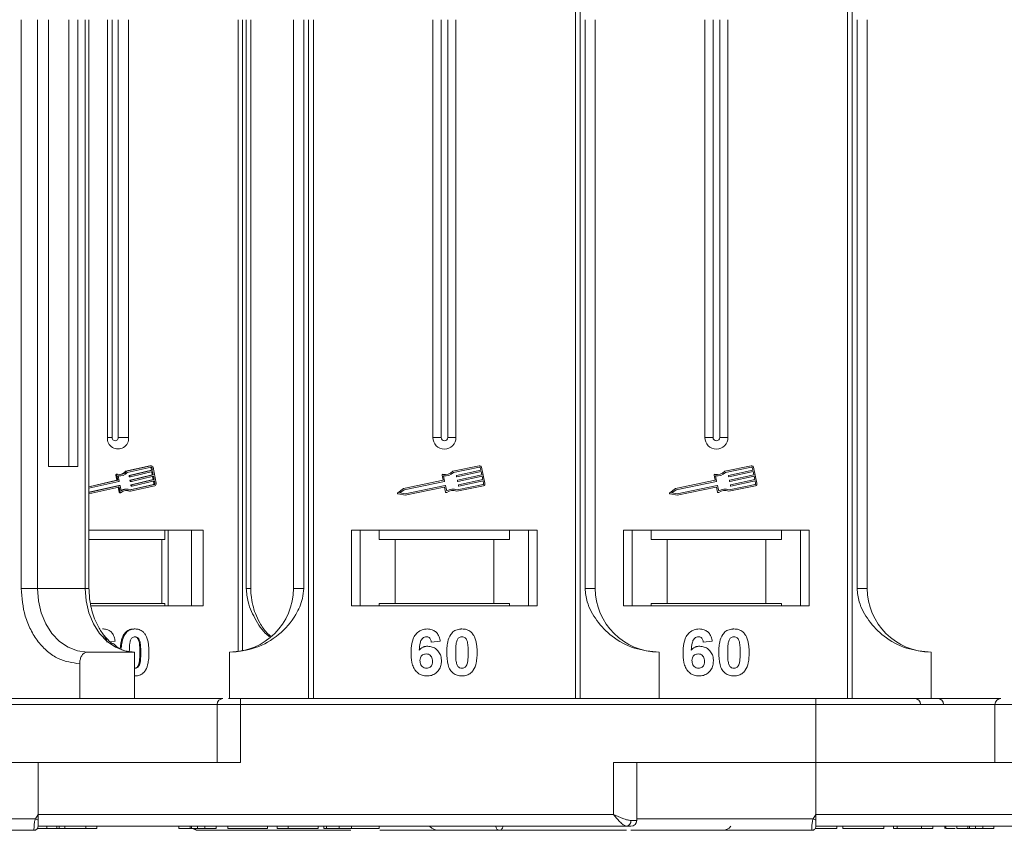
# Model space of a CAD drawing. Header units: millimetres. Extents: x 506 to 1981, y 649 to 1682.
# Tile 7 of 86: x 1077 to 1162, y 885 to 955. Entities that reach past the tile are written whole.
import ezdxf

# ---------------------------------------------------------------- set-up
doc = ezdxf.new("R2010")
doc.units = ezdxf.units.MM

msp = doc.modelspace()

# ---------------------------------------------------------------- linework, layer by layer
at = {"color": 7, "linetype": 'Continuous', "lineweight": 15}
for p, q in [((1124.95, 1013.119), (1124.95, 954.619)), ((1125.369, 954.619), (1125.369, 1013.119)), ((1148.38, 1013.119), (1148.38, 954.619)), ((1148.799, 954.619), (1148.799, 1013.119)), ((1077.205, 954.619), (1077.205, 905.619)), ((1078.612, 905.619), (1078.612, 954.619)), ((1079.558, 954.619), (1079.558, 916.119)), ((1081.304, 916.119), (1081.304, 954.619)), ((1082.081, 916.119), (1082.081, 954.619)), ((1082.711, 954.619), (1082.711, 905.619)), ((1083.047, 905.619), (1083.047, 954.619)), ((1084.633, 954.619), (1084.633, 918.619)), ((1085.048, 954.619), (1085.048, 918.619)), ((1085.571, 918.619), (1085.571, 954.619)), ((1086.466, 918.619), (1086.466, 954.619)), ((1095.894, 954.619), (1095.894, 900.168)), ((1096.26, 900.23), (1096.26, 954.619)), ((1096.598, 954.619), (1096.598, 905.619)), ((1096.987, 905.619), (1096.987, 954.619)), ((1100.662, 954.619), (1100.662, 905.619)), ((1101.547, 905.619), (1101.547, 954.619)), ((1101.955, 954.619), (1101.955, 896.119)), ((1102.374, 896.119), (1102.374, 954.619)), ((1112.662, 954.619), (1112.662, 918.619)), ((1113.377, 954.619), (1113.377, 918.619)), ((1113.947, 918.619), (1113.947, 954.619)), ((1114.662, 918.619), (1114.662, 954.619)), ((1124.95, 954.619), (1124.95, 896.119)), ((1125.369, 896.119), (1125.369, 954.619)), ((1125.777, 954.619), (1125.777, 905.619)), ((1126.662, 905.619), (1126.662, 954.619)), ((1136.091, 954.619), (1136.091, 918.619)), ((1136.806, 954.619), (1136.806, 918.619)), ((1137.376, 918.619), (1137.376, 954.619)), ((1138.091, 918.619), (1138.091, 954.619)), ((1148.38, 954.619), (1148.38, 896.119)), ((1148.799, 896.119), (1148.799, 954.619)), ((1149.206, 954.619), (1149.206, 905.619)), ((1150.091, 905.619), (1150.091, 954.619)), ((1085.048, 918.619), (1084.633, 918.619)), ((1086.466, 918.619), (1085.571, 918.619)), ((1113.377, 918.619), (1112.662, 918.619)), ((1114.662, 918.619), (1113.947, 918.619)), ((1136.806, 918.619), (1136.091, 918.619)), ((1138.091, 918.619), (1137.376, 918.619)), ((1079.558, 916.119), (1082.081, 916.119)), ((1088.295, 916.186), (1086.208, 915.704)), ((1088.376, 916.186), (1086.288, 915.704)), ((1088.398, 916.071), (1086.343, 915.597)), ((1088.295, 916.186), (1088.376, 916.186)), ((1088.409, 916.189), (1088.329, 916.189)), ((1088.381, 916.025), (1088.426, 915.796)), ((1088.462, 916.025), (1088.381, 916.025)), ((1088.506, 915.796), (1088.462, 916.025)), ((1088.834, 914.671), (1088.567, 916.05)), ((1116.658, 916.186), (1114.38, 915.704)), ((1116.683, 916.071), (1114.44, 915.597)), ((1116.801, 915.796), (1116.752, 916.025)), ((1117.158, 914.671), (1116.867, 916.05)), ((1140.088, 916.186), (1137.809, 915.704)), ((1140.112, 916.071), (1137.869, 915.597)), ((1140.23, 915.796), (1140.182, 916.025)), ((1140.588, 914.671), (1140.297, 916.05)), ((1085.362, 915.373), (1085.448, 914.929)), ((1085.362, 915.373), (1085.442, 915.373)), ((1085.495, 915.444), (1085.415, 915.444)), ((1085.442, 915.373), (1085.529, 914.929)), ((1085.565, 915.311), (1085.65, 914.867)), ((1085.616, 915.301), (1085.696, 915.301)), ((1086.208, 915.704), (1086.288, 915.704)), ((1086.497, 915.321), (1086.508, 915.263)), ((1086.497, 915.321), (1086.577, 915.321)), ((1086.588, 915.263), (1086.508, 915.263)), ((1088.426, 915.796), (1086.518, 915.356)), ((1086.518, 915.356), (1086.598, 915.356)), ((1086.534, 915.24), (1086.614, 915.24)), ((1086.588, 915.263), (1086.577, 915.321)), ((1088.504, 915.393), (1086.595, 914.953)), ((1086.598, 915.356), (1088.506, 915.796)), ((1088.528, 915.681), (1086.62, 915.241)), ((1086.676, 914.953), (1088.584, 915.393)), ((1088.606, 915.278), (1086.698, 914.838)), ((1088.426, 915.796), (1088.506, 915.796)), ((1088.452, 915.663), (1088.504, 915.393)), ((1088.504, 915.393), (1088.584, 915.393)), ((1088.584, 915.393), (1088.528, 915.681)), ((1088.53, 915.261), (1088.582, 914.991)), ((1088.662, 914.991), (1088.606, 915.278)), ((1113.458, 915.373), (1113.551, 914.929)), ((1113.591, 915.311), (1113.685, 914.867)), ((1114.708, 915.263), (1114.696, 915.321)), ((1114.718, 915.356), (1116.801, 915.796)), ((1116.825, 915.681), (1114.742, 915.241)), ((1114.803, 914.953), (1116.886, 915.393)), ((1116.91, 915.278), (1114.827, 914.838)), ((1116.886, 915.393), (1116.825, 915.681)), ((1116.971, 914.991), (1116.91, 915.278)), ((1136.887, 915.373), (1136.981, 914.929)), ((1137.02, 915.311), (1137.114, 914.867)), ((1138.137, 915.263), (1138.125, 915.321)), ((1138.148, 915.356), (1140.23, 915.796)), ((1140.255, 915.681), (1138.172, 915.241)), ((1138.233, 914.953), (1140.315, 915.393)), ((1140.34, 915.278), (1138.257, 914.838)), ((1140.315, 915.393), (1140.255, 915.681)), ((1140.4, 914.991), (1140.34, 915.278)), ((1085.448, 914.929), (1083.047, 914.375)), ((1085.529, 914.929), (1083.047, 914.357)), ((1085.63, 914.832), (1083.047, 914.237)), ((1083.047, 913.877), (1085.696, 914.488)), ((1085.616, 914.488), (1083.047, 913.895)), ((1083.047, 913.757), (1085.613, 914.348)), ((1085.448, 914.929), (1085.529, 914.929)), ((1085.565, 914.326), (1085.646, 913.91)), ((1085.565, 914.326), (1085.645, 914.326)), ((1085.616, 914.488), (1085.696, 914.488)), ((1085.702, 914.488), (1085.622, 914.488)), ((1085.645, 914.326), (1085.726, 913.91)), ((1085.728, 914.465), (1085.814, 914.021)), ((1086.575, 914.919), (1086.586, 914.861)), ((1086.575, 914.919), (1086.655, 914.919)), ((1086.586, 914.861), (1086.666, 914.861)), ((1086.595, 914.953), (1086.676, 914.953)), ((1088.607, 914.577), (1086.603, 914.115)), ((1086.612, 914.838), (1086.692, 914.838)), ((1086.621, 913.981), (1088.709, 914.462)), ((1086.632, 914.103), (1088.687, 914.577)), ((1086.653, 914.516), (1086.664, 914.459)), ((1086.653, 914.516), (1086.733, 914.516)), ((1086.666, 914.861), (1086.655, 914.919)), ((1086.664, 914.459), (1086.744, 914.459)), ((1088.582, 914.991), (1086.673, 914.551)), ((1086.673, 914.551), (1086.753, 914.551)), ((1086.69, 914.436), (1086.77, 914.436)), ((1086.744, 914.459), (1086.733, 914.516)), ((1086.753, 914.551), (1088.662, 914.991)), ((1088.684, 914.876), (1086.776, 914.436)), ((1088.582, 914.991), (1088.662, 914.991)), ((1088.607, 914.859), (1088.648, 914.646)), ((1088.687, 914.577), (1088.607, 914.577)), ((1088.648, 914.646), (1088.729, 914.646)), ((1088.729, 914.646), (1088.684, 914.876)), ((1113.551, 914.929), (1110.153, 914.211)), ((1113.662, 914.832), (1110.201, 914.101)), ((1110.273, 913.756), (1113.735, 914.488)), ((1110.274, 913.636), (1113.644, 914.348)), ((1113.679, 914.326), (1113.767, 913.91)), ((1113.77, 914.465), (1113.863, 914.021)), ((1114.744, 913.981), (1117.023, 914.462)), ((1114.756, 914.103), (1116.998, 914.577)), ((1114.793, 914.861), (1114.781, 914.919)), ((1114.878, 914.459), (1114.866, 914.516)), ((1114.888, 914.551), (1116.971, 914.991)), ((1116.995, 914.876), (1114.912, 914.436)), ((1117.044, 914.646), (1116.995, 914.876)), ((1136.981, 914.929), (1133.582, 914.211)), ((1137.091, 914.832), (1133.63, 914.101)), ((1133.703, 913.756), (1137.164, 914.488)), ((1133.704, 913.636), (1137.074, 914.348)), ((1137.108, 914.326), (1137.196, 913.91)), ((1137.199, 914.465), (1137.293, 914.021)), ((1138.173, 913.981), (1140.452, 914.462)), ((1138.185, 914.103), (1140.428, 914.577)), ((1138.222, 914.861), (1138.21, 914.919)), ((1138.307, 914.459), (1138.295, 914.516)), ((1138.318, 914.551), (1140.4, 914.991)), ((1140.424, 914.876), (1138.342, 914.436)), ((1140.473, 914.646), (1140.424, 914.876)), ((1085.726, 913.91), (1085.646, 913.91)), ((1085.698, 913.863), (1085.778, 913.863)), ((1086.297, 914.173), (1086.217, 914.173)), ((1086.541, 913.981), (1086.621, 913.981)), ((1110.153, 914.211), (1109.651, 913.86)), ((1109.673, 913.754), (1110.274, 913.636)), ((1110.201, 914.101), (1109.831, 913.843)), ((1109.831, 913.843), (1110.273, 913.756)), ((1133.582, 914.211), (1133.08, 913.86)), ((1133.103, 913.754), (1133.704, 913.636)), ((1133.63, 914.101), (1133.261, 913.843)), ((1133.261, 913.843), (1133.703, 913.756)), ((1092.881, 910.619), (1083.047, 910.619)), ((1089.573, 909.819), (1089.573, 910.619)), ((1089.871, 910.619), (1089.871, 904.119)), ((1091.88, 904.119), (1091.88, 910.619)), ((1092.881, 904.119), (1092.881, 910.619)), ((1121.662, 910.619), (1105.662, 910.619)), ((1105.662, 910.619), (1105.662, 904.119)), ((1106.412, 904.119), (1106.412, 910.619)), ((1108.048, 910.619), (1108.048, 909.819)), ((1119.276, 909.819), (1119.276, 910.619)), ((1120.912, 910.619), (1120.912, 904.119)), ((1121.662, 904.119), (1121.662, 910.619)), ((1145.091, 910.619), (1129.091, 910.619)), ((1129.091, 910.619), (1129.091, 904.119)), ((1129.841, 904.119), (1129.841, 910.619)), ((1131.478, 910.619), (1131.478, 909.819)), ((1142.705, 909.819), (1142.705, 910.619)), ((1144.341, 910.619), (1144.341, 904.119)), ((1145.091, 904.119), (1145.091, 910.619)), ((1083.047, 909.819), (1089.324, 909.819)), ((1089.324, 904.319), (1089.324, 909.819)), ((1089.324, 909.819), (1089.573, 909.819)), ((1108.048, 909.819), (1109.412, 909.819)), ((1109.412, 909.819), (1109.412, 904.319)), ((1109.412, 909.819), (1117.912, 909.819)), ((1117.912, 904.319), (1117.912, 909.819)), ((1117.912, 909.819), (1119.276, 909.819)), ((1131.478, 909.819), (1132.841, 909.819)), ((1132.841, 909.819), (1132.841, 904.319)), ((1132.841, 909.819), (1141.341, 909.819)), ((1141.341, 904.319), (1141.341, 909.819)), ((1141.341, 909.819), (1142.705, 909.819)), ((1077.205, 905.619), (1078.612, 905.619)), ((1078.612, 905.619), (1082.711, 905.619)), ((1082.711, 905.619), (1083.047, 905.619)), ((1096.598, 905.619), (1096.987, 905.619)), ((1100.662, 905.619), (1101.547, 905.619)), ((1125.777, 905.619), (1126.662, 905.619)), ((1149.206, 905.619), (1150.091, 905.619)), ((1083.166, 904.319), (1089.324, 904.319)), ((1083.209, 904.119), (1092.881, 904.119)), ((1089.573, 904.319), (1089.324, 904.319)), ((1089.573, 904.319), (1089.573, 904.119)), ((1105.662, 904.119), (1121.662, 904.119)), ((1109.412, 904.319), (1108.048, 904.319)), ((1108.048, 904.119), (1108.048, 904.319)), ((1109.412, 904.319), (1117.912, 904.319)), ((1119.276, 904.319), (1117.912, 904.319)), ((1119.276, 904.319), (1119.276, 904.119)), ((1129.091, 904.119), (1145.091, 904.119)), ((1132.841, 904.319), (1131.478, 904.319)), ((1131.478, 904.119), (1131.478, 904.319)), ((1132.841, 904.319), (1141.341, 904.319)), ((1142.705, 904.319), (1141.341, 904.319)), ((1142.705, 904.319), (1142.705, 904.119)), ((1084.295, 902.119), (1084.215, 902.119)), ((1086.18, 901.713), (1086.1, 901.713)), ((1087.016, 902.119), (1086.936, 902.119)), ((1085.301, 901.075), (1084.876, 901.024)), ((1113.303, 901.075), (1112.534, 900.991)), ((1136.732, 901.075), (1135.963, 900.991)), ((1082.88, 900.119), (1086.979, 900.119)), ((1086.979, 896.119), (1086.979, 900.119)), ((1087.509, 900.092), (1087.429, 900.092)), ((1095.162, 896.119), (1095.162, 900.119)), ((1132.162, 900.119), (1132.162, 896.119)), ((1155.591, 900.119), (1155.591, 896.119)), ((1082.249, 899.119), (1082.249, 896.119)), ((1087.431, 899.127), (1087.351, 899.127)), ((1087.016, 898.068), (1086.979, 898.068)), ((1096.09, 895.619), (1096.09, 896.119)), ((1145.662, 896.119), (1096.09, 896.119)), ((1145.662, 895.619), (1145.662, 896.119)), ((1057.534, 895.619), (1094.09, 895.619)), ((1094.09, 895.619), (1094.09, 890.619)), ((1094.09, 895.619), (1096.09, 895.619)), ((1096.09, 890.619), (1096.09, 895.619)), ((1096.09, 895.619), (1145.662, 895.619)), ((1145.662, 895.619), (1145.662, 890.619)), ((1145.662, 895.619), (1161.09, 895.619)), ((1161.09, 895.619), (1161.09, 890.619)), ((1161.09, 895.619), (1163.09, 895.619)), ((1057.534, 890.619), (1078.662, 890.619)), ((1078.662, 886.119), (1078.662, 890.619)), ((1078.662, 890.619), (1096.09, 890.619)), ((1145.662, 890.619), (1128.234, 890.619)), ((1128.234, 890.619), (1128.234, 886.119)), ((1130.234, 885.619), (1130.234, 890.619)), ((1145.662, 886.119), (1145.662, 890.619)), ((1145.662, 890.619), (1163.09, 890.619)), ((1047.27, 885.769), (1078.428, 885.769)), ((1078.428, 885.769), (1078.662, 886.119)), ((1128.234, 886.119), (1078.662, 886.119)), ((1129.724, 885.619), (1130.234, 885.619)), ((1130.234, 885.769), (1145.428, 885.769)), ((1145.428, 885.769), (1145.662, 886.119)), ((1195.234, 886.119), (1145.662, 886.119)), ((1078.312, 884.769), (1078.312, 884.769)), ((1078.599, 884.919), (1079.411, 884.919)), ((1078.662, 885.121), (1078.662, 885.119)), ((1078.662, 885.119), (1103.29, 885.119)), ((1083.618, 885.119), (1078.662, 885.119)), ((1078.662, 885.119), (1129.352, 885.119)), ((1079.411, 884.919), (1079.411, 885.119)), ((1079.411, 884.919), (1080.292, 884.919)), ((1080.292, 885.119), (1080.292, 884.919)), ((1080.292, 884.919), (1080.492, 884.919)), ((1080.492, 885.119), (1080.492, 884.919)), ((1080.973, 885.119), (1080.973, 884.919)), ((1082.779, 885.119), (1082.779, 884.919)), ((1083.73, 884.919), (1083.73, 885.119)), ((1090.79, 885.119), (1090.79, 884.919)), ((1091.752, 884.919), (1090.79, 884.919)), ((1091.752, 885.119), (1091.752, 884.919)), ((1091.882, 885.119), (1091.882, 884.919)), ((1092.397, 885.119), (1092.397, 884.919)), ((1092.402, 884.769), (1092.4, 884.769)), ((1105.591, 884.769), (1092.402, 884.769)), ((1093.034, 885.119), (1093.034, 884.919)), ((1093.034, 884.919), (1093.995, 884.919)), ((1093.995, 885.119), (1095.021, 885.119)), ((1093.995, 885.119), (1093.995, 884.919)), ((1095.021, 885.119), (1095.021, 884.919)), ((1095.021, 884.919), (1098.418, 884.919)), ((1098.418, 885.119), (1098.418, 884.919)), ((1099.252, 885.119), (1099.252, 884.919)), ((1099.252, 884.919), (1100.213, 884.919)), ((1100.213, 885.119), (1100.213, 884.919)), ((1100.213, 884.919), (1102.777, 884.919)), ((1102.777, 885.119), (1102.777, 884.919)), ((1103.29, 885.119), (1103.29, 884.919)), ((1103.514, 885.119), (1103.514, 884.919)), ((1104.601, 885.119), (1104.601, 884.919)), ((1105.655, 885.119), (1105.655, 884.919)), ((1108.034, 885.119), (1112.402, 885.119)), ((1108.034, 885.119), (1111.026, 885.119)), ((1108.034, 885.119), (1108.034, 884.919)), ((1112.987, 884.769), (1108.098, 884.769)), ((1145.312, 884.769), (1145.312, 884.769)), ((1145.662, 885.121), (1145.662, 885.119)), ((1145.662, 885.119), (1170.29, 885.119)), ((1145.662, 885.119), (1196.352, 885.119)), ((1147.463, 885.119), (1147.463, 884.919)), ((1147.976, 884.919), (1147.976, 885.119)), ((1147.976, 884.919), (1151.502, 884.919)), ((1151.502, 885.119), (1151.502, 884.919)), ((1152.335, 885.119), (1152.335, 884.919)), ((1152.335, 884.919), (1152.656, 884.919)), ((1152.656, 885.119), (1152.656, 884.919)), ((1152.656, 884.919), (1154.771, 884.919)), ((1154.771, 884.919), (1154.771, 885.119)), ((1154.771, 884.919), (1155.732, 884.919)), ((1155.732, 885.119), (1155.732, 884.919)), ((1156.758, 885.119), (1156.758, 884.919)), ((1156.867, 885.119), (1156.867, 884.919)), ((1157.79, 885.119), (1157.79, 884.919)), ((1158.752, 884.919), (1157.79, 884.919)), ((1158.752, 885.119), (1158.752, 884.919)), ((1158.882, 885.119), (1158.882, 884.919)), ((1159.297, 884.919), (1159.502, 884.919)), ((1159.397, 885.119), (1159.397, 884.919)), ((1160.034, 885.119), (1160.034, 884.919)), ((1160.034, 884.919), (1160.995, 884.919)), ((1160.995, 885.119), (1160.995, 884.919))]:
    msp.add_line(p, q, dxfattribs=at)
at = {"color": 7, "linetype": 'Continuous', "lineweight": 15, "flags": 128}
for points in [[(1088.329, 916.189), (1088.327, 916.189), (1088.295, 916.186)], [(1085.566, 915.302), (1085.59, 915.301), (1085.616, 915.301)], [(1085.622, 914.488), (1085.622, 914.488), (1085.616, 914.488)], [(1082.88, 900.119), (1082.047, 900.225), (1081.247, 900.538), (1080.509, 901.046), (1079.862, 901.73), (1079.331, 902.563), (1078.937, 903.514), (1078.694, 904.546), (1078.612, 905.619)], [(1082.711, 905.619), (1082.793, 904.546), (1083.036, 903.514), (1083.431, 902.563), (1083.961, 901.73), (1084.608, 901.046), (1085.346, 900.538), (1086.147, 900.225), (1086.979, 900.119)]]:
    msp.add_lwpolyline(points, dxfattribs=at)
at = {"color": 7, "linetype": 'Continuous', "lineweight": 15}
for centre, radius, start, end in [((1085.55, 918.554), 0.919, 175.9743, 4.0257), ((1085.309, 918.601), 0.262, 175.9743, 4.0257), ((1113.662, 918.619), 1, 180, 0), ((1113.662, 918.619), 0.285, 180, 0), ((1137.091, 918.619), 1, 180, 0), ((1137.091, 918.619), 0.285, 180, 0), ((1088.323, 916.015), 0.0591, 10.3902, 52.74216), ((1088.406, 916.026), 0.162, 8.32416, 100.8818), ((1088.408, 916.018), 0.0541, 8.32416, 100.8818), ((1116.695, 916.013), 0.176, 11.9297, 101.9297), ((1116.695, 916.013), 0.0587, 11.9297, 101.9297), ((1140.124, 916.013), 0.176, 11.9297, 101.9297), ((1140.124, 916.013), 0.0587, 11.9297, 101.9297), ((1085.418, 915.387), 0.0572, 92.84729, 193.92895), ((1085.497, 915.388), 0.0562, 78.9022, 194.44444), ((1085.694, 916.18), 0.76, 255.78244, 321.29256), ((1085.693, 916.165), 0.863, 261.47043, 318.84219), ((1085.606, 916.193), 0.775, 273.67907, 320.9117), ((1086.525, 915.327), 0.0294, 105.60851, 192.74305), ((1086.535, 915.267), 0.0274, 188.63445, 268.36057), ((1086.606, 915.327), 0.0294, 105.60851, 192.74305), ((1086.615, 915.267), 0.0271, 188.32416, 280.8818), ((1113.515, 915.386), 0.0587, 76.41469, 191.9297), ((1113.734, 916.291), 0.873, 256.41469, 317.74736), ((1113.734, 916.291), 0.99, 261.69305, 315.48899), ((1114.724, 915.327), 0.0294, 101.9297, 191.9297), ((1114.736, 915.269), 0.0294, 191.9297, 281.9297), ((1136.945, 915.386), 0.0587, 76.41469, 191.9297), ((1137.163, 916.291), 0.873, 256.41469, 317.74736), ((1137.163, 916.291), 0.99, 261.69305, 315.48899), ((1138.154, 915.327), 0.0294, 101.9297, 191.9297), ((1138.166, 915.269), 0.0294, 191.9297, 281.9297), ((1085.535, 914.32), 0.0306, 10.77909, 32.19325), ((1085.619, 914.322), 0.0271, 8.32416, 100.8818), ((1085.622, 914.861), 0.0294, 285.60851, 12.74305), ((1085.702, 914.461), 0.0271, 8.32416, 100.8818), ((1086.603, 914.925), 0.0294, 105.60851, 192.74305), ((1086.613, 914.865), 0.0274, 188.63445, 268.36057), ((1086.681, 914.523), 0.0294, 105.60851, 192.74305), ((1086.683, 914.925), 0.0294, 105.60851, 192.74305), ((1086.691, 914.463), 0.0274, 188.63445, 268.36057), ((1086.693, 914.865), 0.0271, 188.32416, 280.8818), ((1086.761, 914.523), 0.0294, 105.60851, 192.74305), ((1086.771, 914.463), 0.0271, 188.32416, 280.8818), ((1088.591, 914.634), 0.0588, 285.60851, 12.74305), ((1088.671, 914.634), 0.0588, 285.60851, 12.74305), ((1088.662, 914.632), 0.176, 285.60851, 12.74305), ((1113.65, 914.32), 0.0294, 11.9297, 101.9297), ((1113.656, 914.861), 0.0294, 281.9297, 11.9297), ((1113.741, 914.459), 0.0294, 11.9297, 101.9297), ((1114.809, 914.925), 0.0294, 101.9297, 191.9297), ((1114.821, 914.867), 0.0294, 191.9297, 281.9297), ((1114.894, 914.522), 0.0294, 101.9297, 191.9297), ((1114.906, 914.465), 0.0294, 191.9297, 281.9297), ((1116.986, 914.634), 0.0587, 281.9297, 11.9297), ((1116.986, 914.634), 0.176, 281.9297, 11.9297), ((1137.08, 914.32), 0.0294, 11.9297, 101.9297), ((1137.085, 914.861), 0.0294, 281.9297, 11.9297), ((1137.17, 914.459), 0.0294, 11.9297, 101.9297), ((1138.239, 914.925), 0.0294, 101.9297, 191.9297), ((1138.251, 914.867), 0.0294, 191.9297, 281.9297), ((1138.324, 914.522), 0.0294, 101.9297, 191.9297), ((1138.336, 914.465), 0.0294, 191.9297, 281.9297), ((1140.416, 914.634), 0.0587, 281.9297, 11.9297), ((1140.416, 914.634), 0.176, 281.9297, 11.9297), ((1085.7, 913.918), 0.055, 188.75058, 268.24443), ((1085.778, 913.917), 0.0528, 187.30514, 308.70232), ((1086.22, 913.324), 0.849, 90.15732, 119.17631), ((1086.297, 913.308), 0.747, 64.22467, 130.55629), ((1086.297, 913.329), 0.843, 66.58618, 124.90611), ((1086.216, 913.311), 0.745, 64.0967, 86.80338), ((1109.684, 913.812), 0.0587, 124.95116, 258.90824), ((1113.824, 913.922), 0.0587, 191.9297, 307.44471), ((1114.391, 913.183), 0.873, 66.11204, 127.44471), ((1114.391, 913.183), 0.99, 68.37041, 122.16635), ((1133.114, 913.812), 0.0587, 124.95116, 258.90824), ((1137.254, 913.922), 0.0587, 191.9297, 307.44471), ((1137.82, 913.183), 0.873, 66.11204, 127.44471), ((1137.82, 913.183), 0.99, 68.37041, 122.16635), ((1095.162, 905.619), 5.5, 270, 0), ((1132.162, 905.619), 5.5, 180, 270), ((1155.591, 905.619), 5.5, 180, 270), ((1094.59, 895.619), 0.5, 90, 180), ((1154.18, 895.619), 0.5, 0, 90), ((1156.163, 895.619), 0.5, 0, 90), ((1161.59, 895.619), 0.5, 90, 180), ((1114.206, 952.696), 75.89, 241.87179, 242.07191), ((1129.277, 885.563), 0.451, 279.5202, 7.08135), ((1129.734, 885.619), 0.5, 270, 0), ((1181.206, 952.696), 75.89, 241.87179, 242.07191), ((1078.312, 885.119), 0.35, 269.99809, 359.99965), ((1092.405, 885.083), 0.314, 212.2896, 269.08367), ((1092.407, 885.084), 0.315, 212.33222, 269.07037), ((1113.162, 885.769), 1, 221.2946, 270), ((1118.438, 885.105), 0.336, 177.61012, 267.39185), ((1118.439, 885.105), 0.337, 177.69097, 267.38556), ((1137.591, 885.769), 1, 270, 319.04573), ((1145.312, 885.119), 0.35, 269.99809, 359.99965)]:
    msp.add_arc(centre, radius, start, end, dxfattribs=at)
for points, knots in [([(1077.205, 905.619), (1077.272, 904.801), (1077.376, 903.543), (1078.005, 902.03), (1078.656, 900.989), (1079.464, 900.15), (1080.639, 899.339), (1081.615, 899.206), (1082.249, 899.119)], [0, 0, 0, 0, 0.239457, 0.368361, 0.5, 0.631639, 0.760543, 1, 1, 1, 1]), ([(1085.083, 900.835), (1084.893, 900.994), (1084.489, 901.332), (1083.96, 902.073), (1083.555, 902.886), (1083.29, 903.688), (1083.094, 904.567), (1083.065, 905.221), (1083.047, 905.619)], [0, 0, 0, 0, 0.165051, 0.350481, 0.534649, 0.668648, 0.798518, 1, 1, 1, 1]), ([(1095.162, 900.119), (1095.922, 900.195), (1097.442, 900.348), (1099.464, 901.538), (1100.796, 903.088), (1101.456, 904.533), (1101.523, 905.325), (1101.547, 905.619)], [0, 0, 0, 0, 0.249096, 0.498243, 0.745205, 0.90541, 1, 1, 1, 1]), ([(1096.598, 905.619), (1096.634, 905.227), (1096.724, 904.224), (1097.429, 902.813), (1098.108, 901.772), (1098.599, 901.462), (1098.633, 901.441)], [0, 0, 0, 0, 0.232985, 0.595421, 0.971995, 1, 1, 1, 1]), ([(1098.703, 901.486), (1098.591, 901.585), (1098.222, 901.909), (1097.775, 902.591), (1097.383, 903.403), (1097.134, 904.21), (1097.006, 904.938), (1096.993, 905.427), (1096.987, 905.619)], [0, 0, 0, 0, 0.102839, 0.337981, 0.531882, 0.690178, 0.878204, 1, 1, 1, 1]), ([(1125.777, 905.619), (1125.82, 905.228), (1125.931, 904.23), (1126.755, 902.775), (1128.125, 901.363), (1129.99, 900.326), (1131.441, 900.188), (1132.162, 900.119)], [0, 0, 0, 0, 0.1257134, 0.3212757, 0.5244662, 0.763484, 1, 1, 1, 1]), ([(1149.206, 905.619), (1149.25, 905.228), (1149.361, 904.23), (1150.184, 902.775), (1151.554, 901.363), (1153.42, 900.326), (1154.87, 900.188), (1155.591, 900.119)], [0, 0, 0, 0, 0.125713, 0.321276, 0.524466, 0.763484, 1, 1, 1, 1]), ([(1084.295, 902.119), (1084.419, 902.108), (1084.645, 902.089), (1084.931, 901.905), (1085.152, 901.628), (1085.258, 901.331), (1085.291, 901.132), (1085.301, 901.075)], [0, 0, 0, 0, 0.242691, 0.439002, 0.635006, 0.895059, 1, 1, 1, 1]), ([(1086.1, 901.713), (1086.064, 901.658), (1085.992, 901.549), (1085.891, 901.314), (1085.81, 901.009), (1085.764, 900.702), (1085.753, 900.515), (1085.749, 900.453)], [0, 0, 0, 0, 0.150029, 0.302991, 0.579004, 0.861296, 1, 1, 1, 1]), ([(1085.828, 900.432), (1085.829, 900.454), (1085.834, 900.646), (1085.893, 901.064), (1086.02, 901.484), (1086.164, 901.69), (1086.18, 901.713)], [0, 0, 0, 0, 0.050119, 0.425699, 0.936579, 1, 1, 1, 1]), ([(1086.936, 902.119), (1086.875, 902.117), (1086.751, 902.112), (1086.57, 902.069), (1086.396, 901.991), (1086.263, 901.894), (1086.166, 901.797), (1086.122, 901.741), (1086.1, 901.713)], [0, 0, 0, 0, 0.193601, 0.390515, 0.584816, 0.786672, 0.892788, 1, 1, 1, 1]), ([(1086.18, 901.713), (1086.221, 901.763), (1086.304, 901.865), (1086.458, 901.98), (1086.631, 902.063), (1086.786, 902.101), (1086.916, 902.116), (1086.983, 902.118), (1087.016, 902.119)], [0, 0, 0, 0, 0.193776, 0.3936, 0.587864, 0.788908, 0.894169, 1, 1, 1, 1]), ([(1087.016, 902.119), (1087.077, 902.117), (1087.201, 902.112), (1087.382, 902.068), (1087.557, 901.991), (1087.689, 901.892), (1087.787, 901.794), (1087.832, 901.737), (1087.855, 901.708)], [0, 0, 0, 0, 0.192627, 0.388684, 0.582013, 0.783201, 0.891038, 1, 1, 1, 1]), ([(1087.855, 901.708), (1087.891, 901.654), (1087.963, 901.544), (1088.06, 901.312), (1088.142, 901.017), (1088.188, 900.686), (1088.211, 900.376), (1088.213, 900.187), (1088.214, 900.092)], [0, 0, 0, 0, 0.118432, 0.239329, 0.449434, 0.664178, 0.83182, 1, 1, 1, 1]), ([(1110.79, 900.065), (1110.793, 900.198), (1110.802, 900.6), (1110.892, 901.156), (1111.171, 901.664), (1111.517, 901.967), (1111.887, 902.105), (1112.121, 902.115), (1112.205, 902.119)], [0, 0, 0, 0, 0.142337, 0.429127, 0.589943, 0.751205, 0.909895, 1, 1, 1, 1]), ([(1112.205, 902.119), (1112.341, 902.108), (1112.587, 902.089), (1112.9, 901.905), (1113.141, 901.628), (1113.257, 901.331), (1113.293, 901.132), (1113.303, 901.075)], [0, 0, 0, 0, 0.242691, 0.439002, 0.635006, 0.895059, 1, 1, 1, 1]), ([(1113.867, 900.1), (1113.869, 900.233), (1113.874, 900.536), (1113.947, 901.064), (1114.088, 901.484), (1114.246, 901.69), (1114.263, 901.713)], [0, 0, 0, 0, 0.237381, 0.538918, 0.949082, 1, 1, 1, 1]), ([(1114.263, 901.713), (1114.307, 901.763), (1114.397, 901.865), (1114.566, 901.98), (1114.755, 902.063), (1114.924, 902.101), (1115.066, 902.116), (1115.138, 902.118), (1115.175, 902.119)], [0, 0, 0, 0, 0.193776, 0.3936, 0.587864, 0.788908, 0.894169, 1, 1, 1, 1]), ([(1115.175, 902.119), (1115.242, 902.117), (1115.376, 902.112), (1115.574, 902.068), (1115.765, 901.991), (1115.91, 901.892), (1116.017, 901.794), (1116.065, 901.737), (1116.09, 901.708)], [0, 0, 0, 0, 0.192627, 0.388684, 0.582013, 0.783201, 0.891038, 1, 1, 1, 1]), ([(1116.09, 901.708), (1116.129, 901.654), (1116.209, 901.544), (1116.314, 901.312), (1116.404, 901.017), (1116.454, 900.686), (1116.479, 900.376), (1116.481, 900.187), (1116.482, 900.092)], [0, 0, 0, 0, 0.118432, 0.239329, 0.449434, 0.664178, 0.83182, 1, 1, 1, 1]), ([(1134.22, 900.065), (1134.223, 900.198), (1134.231, 900.6), (1134.322, 901.156), (1134.6, 901.664), (1134.947, 901.967), (1135.317, 902.105), (1135.55, 902.115), (1135.635, 902.119)], [0, 0, 0, 0, 0.142337, 0.429127, 0.589943, 0.751205, 0.909895, 1, 1, 1, 1]), ([(1135.635, 902.119), (1135.771, 902.108), (1136.017, 902.089), (1136.329, 901.905), (1136.57, 901.628), (1136.686, 901.331), (1136.722, 901.132), (1136.732, 901.075)], [0, 0, 0, 0, 0.242691, 0.439002, 0.635006, 0.895059, 1, 1, 1, 1]), ([(1137.297, 900.1), (1137.299, 900.233), (1137.304, 900.536), (1137.376, 901.064), (1137.517, 901.484), (1137.675, 901.69), (1137.692, 901.713)], [0, 0, 0, 0, 0.237381, 0.538918, 0.949082, 1, 1, 1, 1]), ([(1137.692, 901.713), (1137.737, 901.763), (1137.827, 901.865), (1137.996, 901.98), (1138.184, 902.063), (1138.354, 902.101), (1138.495, 902.116), (1138.568, 902.118), (1138.604, 902.119)], [0, 0, 0, 0, 0.193776, 0.3936, 0.587864, 0.788908, 0.894169, 1, 1, 1, 1]), ([(1138.604, 902.119), (1138.671, 902.117), (1138.806, 902.112), (1139.004, 902.068), (1139.194, 901.991), (1139.339, 901.892), (1139.446, 901.794), (1139.495, 901.737), (1139.519, 901.708)], [0, 0, 0, 0, 0.192627, 0.388684, 0.582013, 0.783201, 0.891038, 1, 1, 1, 1]), ([(1139.519, 901.708), (1139.559, 901.654), (1139.638, 901.544), (1139.744, 901.312), (1139.833, 901.017), (1139.883, 900.686), (1139.908, 900.376), (1139.911, 900.187), (1139.912, 900.092)], [0, 0, 0, 0, 0.118432, 0.239329, 0.449434, 0.664178, 0.83182, 1, 1, 1, 1]), ([(1084.596, 900.991), (1084.584, 901.068), (1084.567, 901.19), (1084.484, 901.335), (1084.387, 901.416), (1084.288, 901.448), (1084.228, 901.451), (1084.205, 901.452)], [0, 0, 0, 0, 0.33384, 0.524547, 0.716372, 0.891824, 1, 1, 1, 1]), ([(1086.979, 900.119), (1086.481, 900.156), (1085.82, 900.205), (1085.267, 900.744), (1085.13, 900.877)], [0, 0, 0, 0, 0.754052, 1, 1, 1, 1]), ([(1086.523, 900.092), (1086.523, 900.158), (1086.524, 900.292), (1086.529, 900.473), (1086.538, 900.634), (1086.551, 900.777), (1086.568, 900.92), (1086.59, 901.013), (1086.601, 901.06)], [0, 0, 0, 0, 0.20527, 0.410616, 0.557148, 0.703844, 0.851475, 1, 1, 1, 1]), ([(1086.601, 901.06), (1086.623, 901.129), (1086.658, 901.241), (1086.757, 901.367), (1086.87, 901.433), (1086.961, 901.45), (1087.01, 901.452), (1087.016, 901.452)], [0, 0, 0, 0, 0.334804, 0.542561, 0.750382, 0.970721, 1, 1, 1, 1]), ([(1086.936, 901.452), (1086.989, 901.446), (1087.081, 901.436), (1087.199, 901.362), (1087.3, 901.221), (1087.391, 900.95), (1087.425, 900.554), (1087.428, 900.247), (1087.429, 900.092)], [0, 0, 0, 0, 0.105646, 0.186221, 0.267042, 0.431541, 0.712708, 1, 1, 1, 1]), ([(1087.016, 901.452), (1087.069, 901.446), (1087.161, 901.436), (1087.279, 901.362), (1087.38, 901.221), (1087.472, 900.95), (1087.505, 900.554), (1087.508, 900.247), (1087.509, 900.092)], [0, 0, 0, 0, 0.105646, 0.186221, 0.267042, 0.431541, 0.712708, 1, 1, 1, 1]), ([(1112.107, 901.452), (1112.053, 901.447), (1111.944, 901.436), (1111.792, 901.336), (1111.65, 901.164), (1111.542, 900.802), (1111.518, 900.502), (1111.501, 900.297)], [0, 0, 0, 0, 0.112049, 0.22438, 0.370115, 0.570276, 1, 1, 1, 1]), ([(1112.534, 900.991), (1112.521, 901.068), (1112.502, 901.19), (1112.411, 901.335), (1112.306, 901.416), (1112.198, 901.448), (1112.132, 901.451), (1112.107, 901.452)], [0, 0, 0, 0, 0.33384, 0.524547, 0.716372, 0.891824, 1, 1, 1, 1]), ([(1114.636, 900.092), (1114.637, 900.158), (1114.638, 900.292), (1114.644, 900.473), (1114.654, 900.634), (1114.668, 900.777), (1114.686, 900.92), (1114.71, 901.013), (1114.722, 901.06)], [0, 0, 0, 0, 0.20527, 0.410616, 0.557148, 0.703844, 0.851475, 1, 1, 1, 1]), ([(1114.722, 901.06), (1114.746, 901.129), (1114.784, 901.241), (1114.892, 901.367), (1115.016, 901.433), (1115.115, 901.45), (1115.168, 901.452), (1115.175, 901.452)], [0, 0, 0, 0, 0.3348035, 0.5425606, 0.750382, 0.9707212, 1, 1, 1, 1]), ([(1115.175, 901.452), (1115.232, 901.446), (1115.333, 901.436), (1115.462, 901.362), (1115.572, 901.221), (1115.672, 900.95), (1115.708, 900.554), (1115.712, 900.247), (1115.713, 900.092)], [0, 0, 0, 0, 0.105646, 0.186221, 0.267042, 0.431541, 0.712708, 1, 1, 1, 1]), ([(1135.536, 901.452), (1135.482, 901.447), (1135.374, 901.436), (1135.222, 901.336), (1135.08, 901.164), (1134.971, 900.802), (1134.947, 900.502), (1134.93, 900.297)], [0, 0, 0, 0, 0.112049, 0.22438, 0.370115, 0.570276, 1, 1, 1, 1]), ([(1135.963, 900.991), (1135.951, 901.068), (1135.931, 901.19), (1135.841, 901.335), (1135.735, 901.416), (1135.627, 901.448), (1135.561, 901.451), (1135.536, 901.452)], [0, 0, 0, 0, 0.33384, 0.524547, 0.716372, 0.891824, 1, 1, 1, 1]), ([(1138.066, 900.092), (1138.066, 900.158), (1138.067, 900.292), (1138.073, 900.473), (1138.083, 900.634), (1138.097, 900.777), (1138.116, 900.92), (1138.14, 901.013), (1138.152, 901.06)], [0, 0, 0, 0, 0.20527, 0.410616, 0.557148, 0.703844, 0.851475, 1, 1, 1, 1]), ([(1138.152, 901.06), (1138.175, 901.129), (1138.213, 901.241), (1138.321, 901.367), (1138.445, 901.433), (1138.544, 901.45), (1138.598, 901.452), (1138.604, 901.452)], [0, 0, 0, 0, 0.3348035, 0.5425606, 0.750382, 0.9707212, 1, 1, 1, 1]), ([(1138.604, 901.452), (1138.662, 901.446), (1138.763, 901.436), (1138.891, 901.362), (1139.002, 901.221), (1139.101, 900.95), (1139.138, 900.554), (1139.141, 900.247), (1139.143, 900.092)], [0, 0, 0, 0, 0.105646, 0.186221, 0.267042, 0.431541, 0.712708, 1, 1, 1, 1]), ([(1082.249, 899.119), (1082.256, 899.231), (1082.27, 899.456), (1082.379, 899.756), (1082.539, 899.982), (1082.716, 900.102), (1082.834, 900.114), (1082.88, 900.119)], [0, 0, 0, 0, 0.214694, 0.429388, 0.644082, 0.858775, 1, 1, 1, 1]), ([(1087.429, 900.092), (1087.429, 900.025), (1087.428, 899.892), (1087.423, 899.711), (1087.413, 899.55), (1087.401, 899.408), (1087.384, 899.266), (1087.362, 899.173), (1087.351, 899.127)], [0, 0, 0, 0, 0.205942, 0.411959, 0.558149, 0.704502, 0.851801, 1, 1, 1, 1]), ([(1087.509, 900.092), (1087.509, 900.025), (1087.508, 899.892), (1087.503, 899.711), (1087.494, 899.55), (1087.481, 899.408), (1087.464, 899.266), (1087.442, 899.173), (1087.431, 899.127)], [0, 0, 0, 0, 0.205942, 0.411959, 0.558149, 0.704502, 0.851801, 1, 1, 1, 1]), ([(1088.214, 900.092), (1088.212, 899.958), (1088.208, 899.655), (1088.143, 899.135), (1088.017, 898.712), (1087.872, 898.504), (1087.852, 898.474)], [0, 0, 0, 0, 0.236629, 0.537361, 0.932986, 1, 1, 1, 1]), ([(1112.148, 898.068), (1112.012, 898.078), (1111.741, 898.1), (1111.381, 898.301), (1111.089, 898.606), (1110.849, 899.142), (1110.794, 899.652), (1110.791, 900.007), (1110.79, 900.065)], [0, 0, 0, 0, 0.148269, 0.297647, 0.442421, 0.607851, 0.935658, 1, 1, 1, 1]), ([(1111.501, 900.297), (1111.547, 900.345), (1111.642, 900.443), (1111.787, 900.535), (1111.914, 900.584), (1112.013, 900.612), (1112.117, 900.628), (1112.188, 900.631), (1112.224, 900.632)], [0, 0, 0, 0, 0.243654, 0.49576, 0.617892, 0.741503, 0.870025, 1, 1, 1, 1]), ([(1111.559, 899.39), (1111.564, 899.472), (1111.572, 899.608), (1111.663, 899.778), (1111.786, 899.886), (1111.934, 899.955), (1112.042, 899.962), (1112.094, 899.965)], [0, 0, 0, 0, 0.276721, 0.45687, 0.637007, 0.824068, 1, 1, 1, 1]), ([(1112.094, 899.965), (1112.162, 899.96), (1112.287, 899.95), (1112.447, 899.856), (1112.566, 899.72), (1112.628, 899.536), (1112.633, 899.403), (1112.636, 899.333)], [0, 0, 0, 0, 0.213757, 0.394944, 0.576585, 0.777311, 1, 1, 1, 1]), ([(1112.224, 900.632), (1112.359, 900.619), (1112.632, 900.595), (1112.98, 900.379), (1113.246, 900.077), (1113.387, 899.724), (1113.4, 899.481), (1113.406, 899.372)], [0, 0, 0, 0, 0.210216, 0.421975, 0.620016, 0.831037, 1, 1, 1, 1]), ([(1115.175, 898.068), (1115.04, 898.078), (1114.768, 898.098), (1114.414, 898.296), (1114.126, 898.61), (1113.892, 899.221), (1113.877, 899.741), (1113.867, 900.1)], [0, 0, 0, 0, 0.147528, 0.296569, 0.43214, 0.608737, 1, 1, 1, 1]), ([(1115.175, 898.734), (1115.107, 898.742), (1114.997, 898.755), (1114.868, 898.842), (1114.765, 898.992), (1114.672, 899.264), (1114.642, 899.654), (1114.638, 899.945), (1114.636, 900.092)], [0, 0, 0, 0, 0.125351, 0.2021974, 0.2791824, 0.4597421, 0.727968, 1, 1, 1, 1]), ([(1115.713, 900.092), (1115.713, 900.025), (1115.712, 899.892), (1115.706, 899.711), (1115.696, 899.55), (1115.682, 899.408), (1115.663, 899.266), (1115.639, 899.173), (1115.628, 899.127)], [0, 0, 0, 0, 0.205942, 0.411959, 0.558149, 0.704502, 0.851801, 1, 1, 1, 1]), ([(1116.482, 900.092), (1116.48, 899.958), (1116.475, 899.655), (1116.405, 899.135), (1116.267, 898.712), (1116.109, 898.504), (1116.087, 898.474)], [0, 0, 0, 0, 0.236629, 0.537361, 0.932986, 1, 1, 1, 1]), ([(1135.577, 898.068), (1135.442, 898.078), (1135.17, 898.1), (1134.81, 898.301), (1134.519, 898.606), (1134.278, 899.142), (1134.224, 899.652), (1134.22, 900.007), (1134.22, 900.065)], [0, 0, 0, 0, 0.148269, 0.297647, 0.442421, 0.607851, 0.935658, 1, 1, 1, 1]), ([(1134.93, 900.297), (1134.977, 900.345), (1135.071, 900.443), (1135.217, 900.535), (1135.344, 900.584), (1135.443, 900.612), (1135.547, 900.628), (1135.618, 900.631), (1135.653, 900.632)], [0, 0, 0, 0, 0.243654, 0.49576, 0.617892, 0.741503, 0.870025, 1, 1, 1, 1]), ([(1134.989, 899.39), (1134.994, 899.472), (1135.002, 899.608), (1135.093, 899.778), (1135.215, 899.886), (1135.364, 899.955), (1135.471, 899.962), (1135.523, 899.965)], [0, 0, 0, 0, 0.276721, 0.45687, 0.637007, 0.824068, 1, 1, 1, 1]), ([(1135.523, 899.965), (1135.591, 899.96), (1135.716, 899.95), (1135.876, 899.856), (1135.996, 899.72), (1136.058, 899.536), (1136.063, 899.403), (1136.066, 899.333)], [0, 0, 0, 0, 0.213757, 0.394944, 0.576585, 0.777311, 1, 1, 1, 1]), ([(1135.653, 900.632), (1135.789, 900.619), (1136.061, 900.595), (1136.409, 900.379), (1136.675, 900.077), (1136.817, 899.724), (1136.829, 899.481), (1136.835, 899.372)], [0, 0, 0, 0, 0.210216, 0.421975, 0.620016, 0.831037, 1, 1, 1, 1]), ([(1138.604, 898.068), (1138.469, 898.078), (1138.197, 898.098), (1137.843, 898.296), (1137.555, 898.61), (1137.322, 899.221), (1137.307, 899.741), (1137.297, 900.1)], [0, 0, 0, 0, 0.147528, 0.296569, 0.43214, 0.608737, 1, 1, 1, 1]), ([(1138.604, 898.734), (1138.536, 898.742), (1138.426, 898.755), (1138.297, 898.842), (1138.194, 898.992), (1138.101, 899.264), (1138.072, 899.654), (1138.068, 899.945), (1138.066, 900.092)], [0, 0, 0, 0, 0.125351, 0.2021974, 0.2791824, 0.4597421, 0.727968, 1, 1, 1, 1]), ([(1139.143, 900.092), (1139.142, 900.025), (1139.141, 899.892), (1139.135, 899.711), (1139.125, 899.55), (1139.111, 899.408), (1139.093, 899.266), (1139.069, 899.173), (1139.057, 899.127)], [0, 0, 0, 0, 0.205942, 0.411959, 0.558149, 0.704502, 0.851801, 1, 1, 1, 1]), ([(1139.912, 900.092), (1139.91, 899.958), (1139.905, 899.655), (1139.834, 899.135), (1139.696, 898.712), (1139.539, 898.504), (1139.516, 898.474)], [0, 0, 0, 0, 0.236629, 0.537361, 0.932986, 1, 1, 1, 1]), ([(1087.351, 899.127), (1087.329, 899.058), (1087.295, 898.946), (1087.196, 898.821), (1087.091, 898.756), (1087.015, 898.745), (1086.979, 898.74)], [0, 0, 0, 0, 0.360303, 0.583534, 0.80689, 1, 1, 1, 1]), ([(1087.431, 899.127), (1087.409, 899.058), (1087.375, 898.946), (1087.276, 898.821), (1087.165, 898.755), (1087.074, 898.737), (1087.024, 898.735), (1087.016, 898.734)], [0, 0, 0, 0, 0.333678, 0.540413, 0.747264, 0.961209, 1, 1, 1, 1]), ([(1112.132, 898.734), (1112.065, 898.741), (1111.928, 898.756), (1111.752, 898.873), (1111.626, 899.03), (1111.568, 899.213), (1111.562, 899.332), (1111.559, 899.39)], [0, 0, 0, 0, 0.207905, 0.419981, 0.630626, 0.821735, 1, 1, 1, 1]), ([(1112.636, 899.333), (1112.632, 899.247), (1112.626, 899.109), (1112.553, 898.93), (1112.442, 898.821), (1112.298, 898.748), (1112.191, 898.739), (1112.132, 898.734)], [0, 0, 0, 0, 0.2886974, 0.4635526, 0.6399417, 0.8018084, 1, 1, 1, 1]), ([(1113.406, 899.372), (1113.398, 899.238), (1113.382, 898.968), (1113.216, 898.586), (1112.931, 898.287), (1112.558, 898.096), (1112.285, 898.077), (1112.148, 898.068)], [0, 0, 0, 0, 0.197831, 0.3973, 0.59891, 0.798741, 1, 1, 1, 1]), ([(1115.628, 899.127), (1115.604, 899.058), (1115.566, 898.946), (1115.459, 898.821), (1115.337, 898.755), (1115.238, 898.737), (1115.183, 898.735), (1115.175, 898.734)], [0, 0, 0, 0, 0.3336776, 0.5404125, 0.7472639, 0.9612091, 1, 1, 1, 1]), ([(1135.562, 898.734), (1135.494, 898.741), (1135.357, 898.756), (1135.182, 898.873), (1135.055, 899.03), (1134.997, 899.213), (1134.992, 899.332), (1134.989, 899.39)], [0, 0, 0, 0, 0.207905, 0.419981, 0.630626, 0.821735, 1, 1, 1, 1]), ([(1136.066, 899.333), (1136.062, 899.247), (1136.055, 899.109), (1135.982, 898.93), (1135.872, 898.821), (1135.728, 898.748), (1135.621, 898.739), (1135.562, 898.734)], [0, 0, 0, 0, 0.2886974, 0.4635526, 0.6399417, 0.8018084, 1, 1, 1, 1]), ([(1136.835, 899.372), (1136.827, 899.238), (1136.812, 898.968), (1136.646, 898.586), (1136.361, 898.287), (1135.987, 898.096), (1135.714, 898.077), (1135.577, 898.068)], [0, 0, 0, 0, 0.197831, 0.3973, 0.59891, 0.798741, 1, 1, 1, 1]), ([(1139.057, 899.127), (1139.034, 899.058), (1138.996, 898.946), (1138.888, 898.821), (1138.766, 898.755), (1138.667, 898.737), (1138.613, 898.735), (1138.604, 898.734)], [0, 0, 0, 0, 0.3336776, 0.5404125, 0.7472639, 0.9612091, 1, 1, 1, 1]), ([(1087.852, 898.474), (1087.811, 898.424), (1087.728, 898.322), (1087.574, 898.206), (1087.401, 898.123), (1087.246, 898.085), (1087.116, 898.07), (1087.049, 898.068), (1087.016, 898.068)], [0, 0, 0, 0, 0.193769, 0.393564, 0.587886, 0.789131, 0.894283, 1, 1, 1, 1]), ([(1116.087, 898.474), (1116.042, 898.424), (1115.952, 898.322), (1115.783, 898.206), (1115.595, 898.123), (1115.425, 898.085), (1115.284, 898.07), (1115.211, 898.068), (1115.175, 898.068)], [0, 0, 0, 0, 0.193769, 0.393564, 0.587886, 0.789131, 0.894283, 1, 1, 1, 1]), ([(1139.516, 898.474), (1139.472, 898.424), (1139.382, 898.322), (1139.213, 898.206), (1139.024, 898.123), (1138.855, 898.085), (1138.713, 898.07), (1138.641, 898.068), (1138.604, 898.068)], [0, 0, 0, 0, 0.193769, 0.393564, 0.587886, 0.789131, 0.894283, 1, 1, 1, 1]), ([(1094.59, 896.119), (1093.678, 896.119), (1091.781, 896.119), (1088.701, 896.119), (1085.43, 896.119), (1082.06, 896.119), (1078.655, 896.119), (1075.274, 896.119), (1071.951, 896.119), (1068.42, 896.119), (1064.765, 896.119), (1061.096, 896.119), (1058.921, 896.119), (1057.85, 896.119)], [0, 0, 0, 0, 0.078828, 0.164007, 0.250986, 0.337978, 0.424956, 0.511948, 0.597114, 0.682294, 0.791236, 0.897212, 1, 1, 1, 1]), ([(1096.09, 896.119), (1095.932, 896.119), (1095.606, 896.119), (1095.245, 896.119), (1095.102, 896.119), (1095.069, 896.119)], [0, 0, 0, 0, 0.421218, 0.866389, 1, 1, 1, 1]), ([(1161.59, 896.119), (1161.342, 896.119), (1160.14, 896.119), (1157.537, 896.119), (1153.815, 896.119), (1149.727, 896.119), (1147.003, 896.119), (1145.662, 896.119)], [0, 0, 0, 0, 0.052091, 0.252501, 0.508821, 0.75816, 1, 1, 1, 1]), ([(1078.312, 884.769), (1078.312, 884.776), (1078.311, 884.79), (1078.312, 884.893), (1078.314, 885.038), (1078.325, 885.222), (1078.345, 885.405), (1078.374, 885.591), (1078.411, 885.713), (1078.428, 885.769)], [0, 0, 0, 0, 0.172016, 0.3127556, 0.4995985, 0.630391, 0.7580256, 0.8892284, 1, 1, 1, 1]), ([(1078.662, 885.644), (1078.662, 885.552), (1078.662, 885.367), (1078.662, 885.205), (1078.662, 885.175), (1078.662, 885.166)], [0, 0, 0, 0, 0.412979, 0.825987, 1, 1, 1, 1]), ([(1129.352, 885.119), (1129.284, 885.136), (1129.14, 885.172), (1128.861, 885.422), (1128.551, 885.751), (1128.339, 885.996), (1128.234, 886.119)], [0, 0, 0, 0, 0.23435, 0.498195, 0.748869, 1, 1, 1, 1]), ([(1128.234, 886.119), (1128.503, 886.003), (1128.921, 885.822), (1129.42, 885.65), (1129.629, 885.629), (1129.724, 885.619)], [0, 0, 0, 0, 0.498413, 0.772928, 1, 1, 1, 1]), ([(1145.312, 884.769), (1145.312, 884.776), (1145.311, 884.79), (1145.312, 884.893), (1145.314, 885.038), (1145.325, 885.222), (1145.345, 885.405), (1145.374, 885.591), (1145.411, 885.713), (1145.428, 885.769)], [0, 0, 0, 0, 0.172016, 0.3127556, 0.4995985, 0.630391, 0.7580256, 0.8892284, 1, 1, 1, 1]), ([(1145.662, 885.644), (1145.662, 885.552), (1145.662, 885.367), (1145.662, 885.205), (1145.662, 885.175), (1145.662, 885.166)], [0, 0, 0, 0, 0.412979, 0.825987, 1, 1, 1, 1]), ([(1046.162, 884.769), (1046.208, 884.769), (1046.302, 884.769), (1047.072, 884.769), (1048.239, 884.769), (1049.71, 884.769), (1051.358, 884.769), (1053.297, 884.769), (1056.254, 884.769), (1059.688, 884.769), (1063.465, 884.769), (1066.701, 884.769), (1070.344, 884.769), (1074.333, 884.769), (1076.999, 884.769), (1078.312, 884.769)], [0, 0, 0, 0, 0.077726, 0.157824, 0.240135, 0.304454, 0.368763, 0.43443, 0.500087, 0.631237, 0.695556, 0.759865, 0.842185, 0.922281, 1, 1, 1, 1]), ([(1080.492, 884.919), (1080.52, 884.919), (1080.574, 884.919), (1080.654, 884.919), (1080.73, 884.919), (1080.804, 884.919), (1080.881, 884.919), (1080.942, 884.919), (1080.973, 884.919)], [0, 0, 0, 0, 0.20827, 0.416707, 0.561481, 0.706573, 0.852825, 1, 1, 1, 1]), ([(1080.973, 884.919), (1081.072, 884.919), (1081.271, 884.919), (1081.67, 884.919), (1082.196, 884.919), (1082.56, 884.919), (1082.779, 884.919)], [0, 0, 0, 0, 0.20646, 0.413515, 0.645211, 1, 1, 1, 1]), ([(1082.779, 884.919), (1082.9, 884.919), (1083.174, 884.919), (1083.52, 884.919), (1083.719, 884.919), (1083.72, 884.919), (1083.72, 884.919)], [0, 0, 0, 0, 0.2312887, 0.5259674, 0.8090951, 1, 1, 1, 1]), ([(1091.882, 884.919), (1091.863, 884.919), (1091.825, 884.919), (1091.797, 884.919), (1091.777, 884.919), (1091.765, 884.919), (1091.756, 884.919), (1091.753, 884.919), (1091.752, 884.919)], [0, 0, 0, 0, 0.193806, 0.393127, 0.544069, 0.695412, 0.847613, 1, 1, 1, 1]), ([(1092.397, 884.919), (1092.355, 884.919), (1092.271, 884.919), (1092.161, 884.919), (1092.067, 884.919), (1091.995, 884.919), (1091.932, 884.919), (1091.899, 884.919), (1091.882, 884.919)], [0, 0, 0, 0, 0.202387, 0.410907, 0.557829, 0.709472, 0.853224, 1, 1, 1, 1]), ([(1092.07, 884.919), (1092.084, 884.901), (1092.127, 884.848), (1092.223, 884.8), (1092.301, 884.783), (1092.341, 884.775)], [0, 0, 0, 0, 0.194749, 0.590299, 1, 1, 1, 1]), ([(1093.034, 884.919), (1093.031, 884.919), (1093.026, 884.919), (1092.977, 884.919), (1092.886, 884.919), (1092.769, 884.919), (1092.602, 884.919), (1092.475, 884.919), (1092.397, 884.919)], [0, 0, 0, 0, 0.292027, 0.504854, 0.613905, 0.723685, 0.829816, 1, 1, 1, 1]), ([(1103.29, 884.919), (1103.291, 884.919), (1103.292, 884.919), (1103.306, 884.919), (1103.331, 884.919), (1103.372, 884.919), (1103.429, 884.919), (1103.485, 884.919), (1103.514, 884.919)], [0, 0, 0, 0, 0.15395, 0.308181, 0.478699, 0.649961, 0.824203, 1, 1, 1, 1]), ([(1103.514, 884.919), (1103.573, 884.919), (1103.693, 884.919), (1104.01, 884.919), (1104.331, 884.919), (1104.572, 884.919), (1104.601, 884.919)], [0, 0, 0, 0, 0.250896, 0.502166, 0.940512, 1, 1, 1, 1]), ([(1104.601, 884.919), (1104.663, 884.919), (1104.788, 884.919), (1104.972, 884.919), (1105.147, 884.919), (1105.315, 884.919), (1105.484, 884.919), (1105.598, 884.919), (1105.655, 884.919)], [0, 0, 0, 0, 0.185429, 0.37219, 0.527708, 0.683877, 0.841678, 1, 1, 1, 1]), ([(1105.655, 884.919), (1105.788, 884.919), (1106.192, 884.919), (1106.847, 884.919), (1107.465, 884.919), (1107.893, 884.919), (1108.024, 884.919), (1108.032, 884.919), (1108.034, 884.919)], [0, 0, 0, 0, 0.101398, 0.306996, 0.506144, 0.685262, 0.924557, 1, 1, 1, 1]), ([(1113.162, 884.769), (1113.208, 884.769), (1113.302, 884.769), (1114.072, 884.769), (1115.239, 884.769), (1116.71, 884.769), (1118.358, 884.769), (1120.296, 884.769), (1123.26, 884.769), (1126.312, 884.769), (1128.791, 884.769), (1129.349, 884.769)], [0, 0, 0, 0, 0.116124, 0.235791, 0.358766, 0.454859, 0.550937, 0.649045, 0.747136, 0.943077, 1, 1, 1, 1]), ([(1118.717, 885.119), (1118.713, 885.101), (1118.689, 885.005), (1118.623, 884.894), (1118.527, 884.789), (1118.461, 884.776), (1118.424, 884.769)], [0, 0, 0, 0, 0.079527, 0.42373, 0.683042, 1, 1, 1, 1]), ([(1129.736, 884.769), (1129.986, 884.769), (1131.166, 884.769), (1133.711, 884.769), (1137.341, 884.769), (1141.334, 884.769), (1143.999, 884.769), (1145.312, 884.769)], [0, 0, 0, 0, 0.053852, 0.25371, 0.509545, 0.758465, 1, 1, 1, 1]), ([(1145.591, 884.919), (1145.821, 884.919), (1146.314, 884.919), (1146.903, 884.919), (1147.329, 884.919), (1147.454, 884.919), (1147.462, 884.919), (1147.463, 884.919)], [0, 0, 0, 0, 0.205316, 0.4404954, 0.6459882, 0.9222464, 1, 1, 1, 1]), ([(1156.867, 884.919), (1156.921, 884.919), (1157.03, 884.919), (1157.312, 884.919), (1157.55, 884.919), (1157.665, 884.919)], [0, 0, 0, 0, 0.340793, 0.682566, 1, 1, 1, 1]), ([(1158.882, 884.919), (1158.863, 884.919), (1158.825, 884.919), (1158.797, 884.919), (1158.777, 884.919), (1158.765, 884.919), (1158.756, 884.919), (1158.753, 884.919), (1158.752, 884.919)], [0, 0, 0, 0, 0.193806, 0.393127, 0.544069, 0.695412, 0.847613, 1, 1, 1, 1]), ([(1159.397, 884.919), (1159.355, 884.919), (1159.271, 884.919), (1159.161, 884.919), (1159.067, 884.919), (1158.995, 884.919), (1158.932, 884.919), (1158.899, 884.919), (1158.882, 884.919)], [0, 0, 0, 0, 0.202387, 0.410907, 0.557829, 0.709472, 0.853224, 1, 1, 1, 1]), ([(1160.034, 884.919), (1160.031, 884.919), (1160.026, 884.919), (1159.977, 884.919), (1159.886, 884.919), (1159.769, 884.919), (1159.602, 884.919), (1159.475, 884.919), (1159.397, 884.919)], [0, 0, 0, 0, 0.292027, 0.504854, 0.613905, 0.723685, 0.829816, 1, 1, 1, 1])]:
    msp.add_open_spline(points, degree=3, knots=knots, dxfattribs=at)
for points in [[(1078.662, 886.119), (1078.662, 886.036), (1078.662, 885.87), (1078.662, 885.72), (1078.662, 885.644)], [(1145.662, 886.119), (1145.662, 886.036), (1145.662, 885.87), (1145.662, 885.72), (1145.662, 885.644)], [(1084.628, 885.119), (1084.487, 885.119), (1084.204, 885.119), (1083.814, 885.119), (1083.618, 885.119)], [(1129.734, 885.119), (1129.716, 885.119), (1129.681, 885.119), (1129.461, 885.119), (1129.352, 885.119)]]:
    msp.add_open_spline(points, degree=3, dxfattribs=at)

doc.saveas('drawing.dxf')
